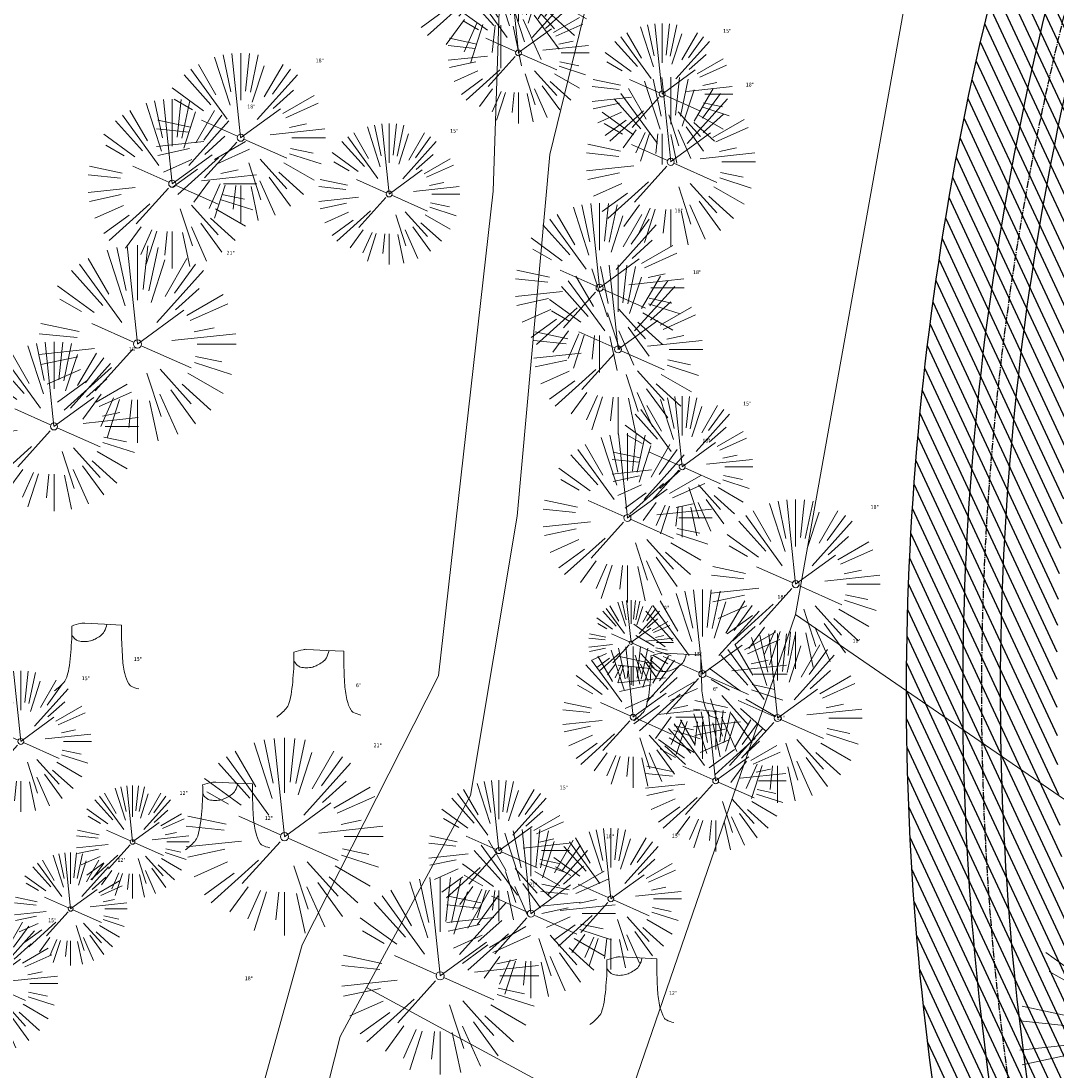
# Model space of a CAD drawing. Header units: feet. Extents: x 1133447 to 1140710, y 647622 to 649877.
# Tile 24 of 84: x 1134440 to 1134550, y 648744 to 648855. Entities that reach past the tile are written whole.
import ezdxf
from ezdxf.lldxf.tags import DXFTag

# ---------------------------------------------------------------- set-up
doc = ezdxf.new("R2010")
doc.units = ezdxf.units.FT
doc.header["$MEASUREMENT"] = 0
doc.linetypes.add('CENTER2', pattern=[1.125, 0.75, -0.125, 0.125, -0.125])
for name, color, linetype in [('C-PRKG-ASPH', 8, 'Continuous'), ('C-ROAD-ASPHALT', 1, 'Continuous'), ('C-ROAD-CNTR', 1, 'CENTER2'), ('C-UTIL-WATER-MEP', 7, 'WATER (.5x)'), ('G-XREF', 7, 'Continuous')]:
    doc.layers.add(name, color=color, linetype=linetype)
for name, color, linetype, lineweight in [('V-SITE-VEGE', 8, 'Continuous', 18), ('V-SITE-VEGE-TEXT', 8, 'Continuous', 18), ('V-UTIL-POWR-LINE-UNDR', 8, 'EXIST_PROP POWER UNDERGROUND LINE 1', 15), ('V-UTIL-WATR-LINE', 8, 'WATER', 15)]:
    doc.layers.add(name, color=color, linetype=linetype, lineweight=lineweight)
doc.styles.add('SEI-Dim & Leader', font='tahoma.ttf')
doc.styles.get("Standard").update_dxf_attribs({"font": 'arial.ttf'})
tags = doc.linetypes.add('EXIST_PROP POWER UNDERGROUND LINE 1', pattern='A,1.5,-0.2,["P-UG",Standard,S=0.08,R=0,X=-0.1,Y=-0.04],-0.3', length=2).pattern_tags.tags
tags[6] = DXFTag(74, 10)
tags = doc.linetypes.add('WATER', pattern='A,1.5,-0.2,["W",Standard,S=0.08,R=0,X=-0.1,Y=-0.04],-0.05', length=1.75).pattern_tags.tags
tags[6] = DXFTag(74, 10)
tags = doc.linetypes.add('WATER (.5x)', pattern='A,0.75,-0.2,["W",Standard,S=0.08,R=0,X=-0.1,Y=-0.04],-0.05', length=1).pattern_tags.tags
tags[6] = DXFTag(74, 10)

# ---------------------------------------------------------------- blocks, each defined once
blk = doc.blocks.new('V-SITE-VEGE-Stump')
for points in [[(-0.1229, -0.0143, 0.052613), (-0.0986, 0.0077, 0.106195), (-0.0905, 0.0219, 0.044862), (-0.0837, 0.0527, 0.020074), (-0.0776, 0.1229, 0.011675), (-0.0773, 0.1364, 0.007866), (-0.0776, 0.1565)], [(-0.0776, 0.1565, -0.027668), (-0.0534, 0.1634, -0.067978), (-0.0432, 0.1643), (0.0086, 0.1616), (0.054, 0.1591)], [(0.0151, 0.1613, -0.082864), (0.0081, 0.142, -0.111324), (-0.0021, 0.1306, -0.039313), (-0.0159, 0.1223, -0.049197), (-0.028, 0.1177, -0.066002), (-0.0447, 0.1155, -0.070187), (-0.0604, 0.1177, -0.114859), (-0.0685, 0.1223, -0.075938), (-0.0773, 0.1332)], [(0.054, 0.1591, 0.004334), (0.0538, 0.1369, 0.008344), (0.054, 0.1254), (0.0561, 0.0762, 0.046252), (0.0624, 0.0317, 0.069625), (0.0733, 0.0038, 0.149725), (0.0794, -0.002, 0.058523), (0.0992, -0.0091)]]:
    blk.add_lwpolyline(points, format="xyb")
blk = doc.blocks.new('V-SITE-VEGE-Coniferious Tree 2')
at = {"color": 0, "linetype": 'ByBlock'}
for p, q in [((-0.0575, 0.2704), (-0.104, 0.4891)), ((-0.0003, 0.0026), (-0.0523, 0.4973)), ((0, 0.2219), (0, 0.5)), ((0.0289, 0.2753), (0.0522, 0.4973)), ((0.0572, 0.2693), (0.1039, 0.4891)), ((-0.0626, 0.1926), (-0.1545, 0.4755)), ((-0.146, 0.2528), (-0.25, 0.433)), ((0.0685, 0.211), (0.1382, 0.4256)), ((0.1391, 0.2411), (0.25, 0.433)), ((-0.0791, 0.1089), (-0.2939, 0.4045)), ((0.1869, 0.2573), (0.2939, 0.4045)), ((-0.1757, 0.1951), (-0.3346, 0.3716)), ((0.0978, 0.1086), (0.3345, 0.3716)), ((-0.2201, 0.1599), (-0.4046, 0.2939)), ((0.192, 0.1729), (0.3116, 0.2806)), ((-0.2844, 0.1642), (-0.3931, 0.227)), ((0.2488, 0.1436), (0.433, 0.25)), ((0.2659, 0.1184), (0.4568, 0.2034)), ((-0.0009, -0.0007), (0.235, 0.1707)), ((-0.2961, 0.0629), (-0.4891, 0.1039)), ((-0.0199, 0.0089), (-0.2319, 0.1032)), ((0.2873, 0.0611), (0.3885, 0.0826)), ((-0.306, 0.0322), (-0.4973, 0.0523)), ((0.1731, 0.0182), (0.4972, 0.0523)), ((0.3025, 0), (0.5, 0)), ((-0.2183, -0.0229), (-0.4973, -0.0523)), ((-0.023, -0.0255), (-0.2138, -0.2374)), ((0.0185, -0.0083), (0.272, -0.1211)), ((-0.3022, -0.0642), (-0.4891, -0.1039)), ((0.2936, -0.0624), (0.4274, -0.0908)), ((0.2891, -0.094), (0.4755, -0.1545)), ((-0.2881, -0.1283), (-0.4568, -0.2034)), ((-0.132, -0.1189), (-0.3716, -0.3346)), ((0.0478, -0.1473), (0.1192, -0.3671)), ((0.1144, -0.1271), (0.2718, -0.3019)), ((0.2555, -0.1475), (0.433, -0.25)), ((-0.2545, -0.1849), (-0.4046, -0.2939)), ((0.2254, -0.2029), (0.3716, -0.3346)), ((-0.1843, -0.2536), (-0.2767, -0.3808)), ((0.1131, -0.2541), (0.2033, -0.4568)), ((0.1689, -0.2325), (0.2939, -0.4045)), ((-0.1214, -0.2725), (-0.1856, -0.4168)), ((-0.091, -0.2799), (-0.1545, -0.4755)), ((-0.0297, -0.2818), (-0.0443, -0.4216)), ((0, -0.2818), (0, -0.5)), ((0.061, -0.2873), (0.1039, -0.4891))]:
    blk.add_line(p, q, dxfattribs=at)
blk.add_circle((0, 0), 0.0208)
blk = doc.blocks.new('C_XBASE-PACTOLA_02403811')
at = {"layer": 'V-UTIL-POWR-LINE-UNDR', "flags": 128}
for points in [[(1134480.13, 648231.49), (1134495, 648496.17), (1134496.35, 648566.44), (1134464.63, 648641.53), (1134459.68, 648691.6), (1134473.79, 648747.28), (1134487.67, 648772.88), (1134492.62, 648802.57), (1134496.09, 648841.02), (1134500.8, 648860.32), (1134494.59, 648928.38), (1134495.61, 649027.12), (1134495.96, 649106.74), (1134599.22, 649131.5), (1134637.55, 649168.54), (1134656.34, 649214.88), (1134694.64, 649279.09), (1134746.48, 649319.73), (1134803.11, 649342.85), (1134848.62, 649349.48), (1134877.8, 649337.9), (1134908.97, 649315.13), (1134965.72, 649315.53), (1135021.66, 649297.83), (1135074.57, 649267.3), (1135109.81, 649210.95), (1135119.86, 649164.36), (1135144.6, 649102.15)], [(1134473.06, 648231.49), (1134478.46, 648413.9), (1134486.34, 648507.97), (1134488, 648563.71), (1134458.97, 648637.48), (1134452.33, 648694.36), (1134469.76, 648757.01), (1134484.27, 648785.6), (1134490.08, 648837.1), (1134491.32, 648874.4), (1134488.84, 648928), (1134492.85, 649108.17)], [(1134503.15, 648738.08), (1134476.61, 648752.47)]]:
    blk.add_lwpolyline(points, dxfattribs=at)
at = {"layer": 'V-UTIL-WATR-LINE', "flags": 128}
for points in [[(1134591.1, 648882.28), (1134535.17, 648864.35), (1134533.85, 648857.05), (1134522.21, 648792.11), (1134626.05, 648720.74), (1134717.16, 648725.14), (1134753.65, 648734.57), (1134963.23, 648772.06), (1135008.67, 648766.44)], [(1134533.42, 648547.6), (1134534.84, 648556.08), (1134510.79, 648635.47), (1134497.97, 648721.63), (1134522.21, 648792.11)]]:
    blk.add_lwpolyline(points, dxfattribs=at)
at = {"layer": 'V-SITE-VEGE'}
for name, p, xscale, yscale, zscale in [('V-SITE-VEGE-Coniferious Tree 2', (1134490.9, 648860.69), 20.99974632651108, 20.99974632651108, 20.99974632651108), ('V-SITE-VEGE-Coniferious Tree 2', (1134492.76, 648851.81), 14.99981880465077, 14.99981880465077, 14.99981880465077), ('V-SITE-VEGE-Coniferious Tree 2', (1134508.04, 648847.44), 14.99981880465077, 14.99981880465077, 14.99981880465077), ('V-SITE-VEGE-Coniferious Tree 2', (1134463.23, 648842.79), 17.99978256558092, 17.99978256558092, 17.99978256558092), ('V-SITE-VEGE-Coniferious Tree 2', (1134508.95, 648840.23), 17.99978256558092, 17.99978256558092, 17.99978256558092), ('V-SITE-VEGE-Coniferious Tree 2', (1134455.95, 648837.9), 17.99978256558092, 17.99978256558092, 17.99978256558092), ('V-SITE-VEGE-Coniferious Tree 2', (1134479.01, 648836.81), 14.99981880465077, 14.99981880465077, 14.99981880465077), ('V-SITE-VEGE-Coniferious Tree 2', (1134501.38, 648826.85), 17.99978256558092, 17.99978256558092, 17.99978256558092), ('V-SITE-VEGE-Coniferious Tree 2', (1134452.26, 648820.87), 20.99974632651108, 20.99974632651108, 20.99974632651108), ('V-SITE-VEGE-Coniferious Tree 2', (1134503.35, 648820.3), 17.99978256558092, 17.99978256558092, 17.99978256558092), ('V-SITE-VEGE-Coniferious Tree 2', (1134443.38, 648812.11), 17.99978256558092, 17.99978256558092, 17.99978256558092), ('V-SITE-VEGE-Coniferious Tree 2', (1134510.17, 648807.83), 14.99981880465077, 14.99981880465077, 14.99981880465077), ('V-SITE-VEGE-Coniferious Tree 2', (1134504.35, 648802.39), 17.99978256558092, 17.99978256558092, 17.99978256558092), ('V-SITE-VEGE-Coniferious Tree 2', (1134522.23, 648795.35), 17.99978256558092, 17.99978256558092, 17.99978256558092), ('V-SITE-VEGE-Coniferious Tree 2', (1134512.32, 648785.8), 17.99978256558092, 17.99978256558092, 17.99978256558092), ('V-SITE-VEGE-Coniferious Tree 2', (1134504.73, 648789.14), 8.999891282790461, 8.999891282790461, 8.999891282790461), ('V-SITE-VEGE-Stump', (1134448.39, 648784.59), 40.31522404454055, 40.31522404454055, 40.31522404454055), ('V-SITE-VEGE-Coniferious Tree 2', (1134520.31, 648781.12), 17.99978256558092, 17.99978256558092, 17.99978256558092), ('V-SITE-VEGE-Coniferious Tree 2', (1134504.95, 648781.22), 14.99981880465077, 14.99981880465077, 14.99981880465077), ('V-SITE-VEGE-Stump', (1134472.01, 648781.8), 40.31522404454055, 40.31522404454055, 40.31522404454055), ('V-SITE-VEGE-Stump', (1134509.98, 648781.41), 40.31522404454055, 40.31522404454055, 40.31522404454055), ('V-SITE-VEGE-Coniferious Tree 2', (1134439.85, 648778.64), 14.99981880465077, 14.99981880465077, 14.99981880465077), ('V-SITE-VEGE-Coniferious Tree 2', (1134513.73, 648774.45), 14.99981880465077, 14.99981880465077, 14.99981880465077), ('V-SITE-VEGE-Coniferious Tree 2', (1134467.89, 648768.52), 20.99974632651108, 20.99974632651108, 20.99974632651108), ('V-SITE-VEGE-Stump', (1134462.31, 648767.7), 40.31522404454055, 40.31522404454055, 40.31522404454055), ('V-SITE-VEGE-Coniferious Tree 2', (1134490.68, 648767.03), 14.99981880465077, 14.99981880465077, 14.99981880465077), ('V-SITE-VEGE-Coniferious Tree 2', (1134494.08, 648760.34), 17.99978256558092, 17.99978256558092, 17.99978256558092), ('V-SITE-VEGE-Coniferious Tree 2', (1134502.59, 648761.91), 14.99981880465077, 14.99981880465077, 14.99981880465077), ('V-SITE-VEGE-Coniferious Tree 2', (1134484.44, 648753.73), 20.99974632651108, 20.99974632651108, 20.99974632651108), ('V-SITE-VEGE-Coniferious Tree 2', (1134560.97, 648747.39), 29.99963760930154, 29.99963760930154, 29.99963760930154), ('V-SITE-VEGE-Coniferious Tree 2', (1134436.28, 648752.92), 14.99981880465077, 14.99981880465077, 14.99981880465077), ('V-SITE-VEGE-Stump', (1134505.29, 648749.12), 40.31522404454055, 40.31522404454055, 40.31522404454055)]:
    blk.add_blockref(name, p, dxfattribs=dict(at, xscale=xscale, yscale=yscale, zscale=zscale))
at = {"layer": 'V-SITE-VEGE', "xscale": 11.99985504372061, "yscale": 11.99985504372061, "zscale": 11.99985504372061, "rotation": 8.537736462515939e-07}
for p in [(1134451.74, 648767.96), (1134445.15, 648760.84)]:
    blk.add_blockref('V-SITE-VEGE-Coniferious Tree 2', p, dxfattribs=at)
at = {"layer": 'V-SITE-VEGE-TEXT', "char_height": 0.4, "attachment_point": 7, "style": 'SEI-Dim & Leader'}
for s, insert in [('15"', (1134514.52, 648853.94)), ('18"', (1134471.2, 648850.79)), ('18"', (1134516.93, 648848.23)), ('18"', (1134463.93, 648845.9)), ('15"', (1134485.49, 648843.31)), ('18"', (1134509.36, 648834.85)), ('21"', (1134461.73, 648830.37)), ('18"', (1134511.33, 648828.3)), ('18"', (1134451.35, 648820.11)), ('15"', (1134516.65, 648814.33)), ('18"', (1134512.32, 648810.39)), ('18"', (1134530.2, 648803.35)), ('18"', (1134520.3, 648793.8)), ('9"', (1134508.22, 648792.64)), ('18"', (1134528.28, 648789.12)), ('15"', (1134451.86, 648787.19)), ('15"', (1134511.43, 648787.72)), ('15"', (1134446.33, 648785.14)), ('6"', (1134475.49, 648784.4)), ('6"', (1134513.45, 648784.01)), ('15"', (1134520.21, 648780.95)), ('21"', (1134477.36, 648778.02)), ('12"', (1134456.73, 648772.96)), ('15"', (1134497.16, 648773.53)), ('12"', (1134465.79, 648770.3)), ('18"', (1134502.06, 648768.34)), ('15"', (1134509.07, 648768.41)), ('12"', (1134450.13, 648765.84)), ('21"', (1134493.91, 648763.23)), ('15"', (1134442.76, 648759.42)), ('18"', (1134463.66, 648753.25)), ('12"', (1134508.77, 648751.72))]:
    blk.add_mtext(s, dxfattribs=dict(at, insert=insert))
blk = doc.blocks.new('C_PBASE-PACTOLA_02403811')
at = {"layer": 'C-ROAD-ASPHALT'}
blk.add_lwpolyline([(1134641.75, 648097.24, -0.047459), (1134675.31, 648187.21, 0.35336), (1134666.8, 648223.94, -0.106181), (1134644.2, 648251.03), (1134637.91, 648263.01), (1134624.34, 648241.53), (1134586.21, 648314.11), (1134596.83, 648319.69, 0.414214), (1134601.03, 648333.19), (1134601.03, 648333.19, -0.272199), (1134605.1, 648418.24), (1134606.84, 648420.9, -0.102173), (1134622.24, 648436.38, 0.468797), (1134623.09, 648444.02, -0.039414), (1134613.59, 648455.57), (1134609.94, 648460.8, -0.104209), (1134568.35, 648558.72), (1134550.7, 648648.51, -0.01381), (1134546.06, 648676.18), (1134536.98, 648741.16, -0.094333), (1134542.66, 648856.22), (1134551.22, 648891.6, -0.010799), (1134557.39, 648914.9)], format="xyb", dxfattribs=at)
at = {"layer": 'C-ROAD-CNTR', "flags": 128}
blk.add_lwpolyline([(1134682.82, 648422.25), (1134669.22, 648425.85, -0.177469), (1134620.15, 648460.15), (1134616.5, 648465.38, -0.104209), (1134576.2, 648560.26), (1134558.55, 648650.05, -0.01381), (1134553.98, 648677.28), (1134544.9, 648742.27, -0.094333), (1134550.43, 648854.34), (1134559, 648889.72, -0.142864), (1134712.37, 649156.83), (1134786.2, 649227.81, -0.041643), (1134812.01, 649248.79), (1134833.03, 649263.15, -0.265468), (1134926.96, 649270.71), (1134949.26, 649260.25, -0.036701), (1135013.16, 649224.33), (1135075.32, 649183.13, -0.302523), (1135105.39, 649111.58), (1135099.69, 649081.89, -0.049273), (1135094.1, 649063.04), (1135036.84, 648922.4, -0.009219), (1135029.58, 648905.45), (1134962.36, 648756.34, -0.019155), (1134945.3, 648722.05), (1134909.79, 648657.07, -0.111237), (1134866.24, 648607.57), (1134762.18, 648532.09, 0.322945), (1134716.4, 648393.22), (1134719.72, 648382.71, -0.171424), (1134715.29, 648249.56), (1134707.16, 648228.78, -0.022723), (1134688.71, 648187.28, 0.05045), (1134653.34, 648094.13)], format="xyb", dxfattribs=at)
at = {"layer": 'C-UTIL-WATER-MEP', "flags": 128}
for points in [[(1134713.29, 648416.24), (1134669.73, 648427.78, -0.177469), (1134621.79, 648461.3), (1134618.14, 648466.52, -0.104209), (1134578.16, 648560.65), (1134560.52, 648650.44, -0.01381), (1134555.96, 648677.56), (1134546.88, 648742.55, -0.094333), (1134552.38, 648853.87), (1134560.94, 648889.25, -0.142864), (1134713.76, 649155.39), (1134787.59, 649226.37, -0.041643), (1134813.13, 649247.14), (1134834.16, 649261.5, -0.265468), (1134926.11, 649268.9), (1134948.41, 649258.44, -0.036701), (1135012.06, 649222.67), (1135074.22, 649181.46, -0.302523), (1135103.43, 649111.96), (1135097.72, 649082.26, -0.049273), (1135092.25, 649063.79), (1135034.99, 648923.15, -0.009219), (1135027.76, 648906.27), (1134960.54, 648757.16, -0.019155), (1134943.55, 648723.01), (1134908.04, 648658.03, -0.111237), (1134865.06, 648609.19), (1134761.01, 648533.71, 0.157468), (1134714.97, 648470.68, 0.157468)], [(1134709.85, 648413.02), (1134668.71, 648423.91, -0.177469), (1134618.51, 648459.01), (1134614.86, 648464.23, -0.104209), (1134574.23, 648559.88), (1134556.59, 648649.67, -0.01381), (1134552, 648677.01), (1134542.92, 648741.99, -0.094333), (1134548.49, 648854.81), (1134557.05, 648890.19, -0.088923), (1134635.56, 649068.47, -0.076785)]]:
    blk.add_lwpolyline(points, format="xyb", dxfattribs=at)
blk = doc.blocks.new('C_PHTCH-PACTOLA_02403811')
at = {"layer": 'C-PRKG-ASPH'}
h = blk.add_hatch(dxfattribs=at)
h.set_pattern_fill('ANSI31', color=256, scale=10, angle=70)
edge = h.paths.add_edge_path(flags=16)
edge.add_arc((1135093.57, 648760.36), 542, 143.5704, 153.2664, ccw=False)
edge.add_arc((1135093.57, 648760.36), 542, 133.8743, 143.5704, ccw=False)
edge.add_line((1134717.92, 649151.06), (1134791.74, 649222.04))
edge.add_arc((1134924.81, 649083.64), 192, 124.3358, 133.8743, ccw=False)
edge.add_line((1134816.52, 649242.18), (1134837.54, 649256.54))
edge.add_arc((1134886.61, 649184.7), 87, 64.8666, 124.3358, ccw=False)
edge.add_line((1134923.57, 649263.47), (1134945.86, 649253.01))
edge.add_arc((1134736.9, 648807.59), 492, 56.4591, 64.8666, ccw=False)
edge.add_line((1135008.74, 649217.67), (1135070.9, 649176.46))
edge.add_arc((1135036.64, 649124.78), 62, -10.868, 56.4591, ccw=False)
edge.add_line((1135097.53, 649113.09), (1135091.83, 649083.4))
edge.add_arc((1135001.48, 649100.74), 92, 337.8486, 349.132, ccw=False)
edge.add_line((1135086.69, 649066.05), (1135029.44, 648925.41))
edge.add_arc((1134573.75, 649110.92), 492, 335.736, 337.8486, ccw=False)
edge.add_line((1135022.29, 648908.74), (1134970.11, 648792.98))
edge.add_line((1134970.11, 648792.98), (1134955.07, 648759.62))
edge.add_arc((1134506.53, 648961.81), 492, 331.3466, 335.736, ccw=False)
edge.add_line((1134938.28, 648725.89), (1134902.77, 648660.9))
edge.add_arc((1134778.16, 648728.99), 142, 305.9573, 331.3466, ccw=False)
edge.add_line((1134861.54, 648614.05), (1134757.48, 648538.57))
edge.add_arc((1134835.58, 648430.91), 133, 125.9573, 166.4172)
edge.add_arc((1134672.28, 648470.36), 35, 244.1086, 346.4172, ccw=False)
edge.add_arc((1134691.46, 648509.91), 78.96, 214.9055, 244.1168, ccw=False)
edge.add_line((1134626.71, 648464.73), (1134623.06, 648469.96))
edge.add_arc((1134821.51, 648608.47), 242, 191.1168, 214.9138, ccw=False)
edge.add_line((1134584.05, 648561.81), (1134566.4, 648651.59))
edge.add_arc((1135049.17, 648746.46), 492, 187.9519, 191.1168, ccw=False)
edge.add_line((1134561.9, 648678.39), (1134552.83, 648743.38))
edge.add_arc((1134842.02, 648783.77), 292, 166.3961, 187.9519, ccw=False)
edge.add_line((1134558.21, 648852.45), (1134566.77, 648887.84))
edge.add_arc((1135093.57, 648760.36), 542, 158.0478, 166.3961, ccw=False)
edge.add_arc((1135093.57, 648760.36), 542, 153.2664, 158.0478, ccw=False)
edge = h.paths.add_edge_path()
edge.add_line((1134664.93, 648091.02), (1134641.75, 648097.24))
edge.add_arc((1135131.44, 647965.88), 507, 154.1155, 164.9841, ccw=False)
edge.add_arc((1135131.44, 647965.88), 507, 153.4315, 154.1155, ccw=False)
edge.add_arc((1134241.51, 648410.91), 488, 333.4315, 338.6384)
edge.add_line((1134695.99, 648233.15), (1134704.11, 648253.93))
edge.add_arc((1134529.03, 648322.41), 188, 338.6384, 377.1955)
edge.add_arc((1134651.31, 648360.25), 60, 17.1955, 74.9727)
edge.add_line((1134666.86, 648418.2), (1134661.5, 648419.81))
edge.add_arc((1134691.49, 648509.95), 95, 223.9419, 251.5981, ccw=False)
edge.add_arc((1134691.54, 648509.98), 95.06, 214.9166, 223.9393, ccw=False)
edge.add_line((1134613.59, 648455.57), (1134609.94, 648460.8))
edge.add_arc((1134821.51, 648608.47), 258, 191.1168, 214.9138, ccw=False)
edge.add_line((1134568.35, 648558.72), (1134550.7, 648648.51))
edge.add_arc((1135049.17, 648746.46), 508, 187.9519, 191.1168, ccw=False)
edge.add_line((1134546.06, 648676.18), (1134536.98, 648741.16))
edge.add_arc((1134842.02, 648783.77), 308, 166.3961, 187.9519, ccw=False)
edge.add_line((1134542.66, 648856.22), (1134551.22, 648891.6))
edge.add_arc((1135093.57, 648760.36), 558, 163.9213, 166.3961, ccw=False)
edge.add_arc((1134538.18, 648920.44), 20, 343.9213, 402.7699)
edge.add_line((1134552.86, 648934.02), (1134533.45, 648955.01))
edge.add_arc((1135093.57, 648760.36), 592.98, 146.01874, 160.8371, ccw=False)
edge.add_line((1134601.86, 649091.79), (1134616.58, 649064.03))
edge.add_arc((1134621, 649066.38), 5, 207.9516, 327.0741)
edge.add_arc((1135093.57, 648760.36), 558, 133.8743, 147.0741, ccw=False)
edge.add_line((1134706.83, 649162.6), (1134780.65, 649233.58))
edge.add_arc((1134924.81, 649083.64), 208, 124.3358, 133.8743, ccw=False)
edge.add_line((1134807.49, 649255.39), (1134828.52, 649269.75))
edge.add_arc((1134886.61, 649184.7), 103, 64.8666, 124.3358, ccw=False)
edge.add_line((1134930.36, 649277.95), (1134952.66, 649267.49))
edge.add_arc((1134736.9, 648807.59), 508, 56.4591, 64.8666, ccw=False)
edge.add_line((1135017.58, 649231), (1135079.74, 649189.8))
edge.add_arc((1135036.64, 649124.78), 78, -10.868, 56.4591, ccw=False)
edge.add_line((1135113.25, 649110.08), (1135107.54, 649080.38))
edge.add_arc((1135001.48, 649100.74), 108, 337.8486, 349.132, ccw=False)
edge.add_line((1135101.51, 649060.02), (1135044.25, 648919.38))
edge.add_arc((1134573.75, 649110.92), 508, 335.736, 337.8486, ccw=False)
edge.add_line((1135036.87, 648902.16), (1134969.66, 648753.05))
edge.add_arc((1134506.53, 648961.81), 508, 331.3466, 335.736, ccw=False)
edge.add_line((1134952.32, 648718.22), (1134916.81, 648653.23))
edge.add_arc((1134778.16, 648728.99), 158, 305.9573, 331.3466, ccw=False)
edge.add_line((1134870.94, 648601.1), (1134766.88, 648525.62))
edge.add_arc((1134835.58, 648430.91), 117, 125.9573, 162.2649)
edge.add_arc((1134752.71, 648457.41), 30, 162.2649, 196.8024)
edge.add_arc((1134835.58, 648430.91), 113, 170.9217, 197.5477)
edge.add_line((1134727.84, 648396.84), (1134731.16, 648386.32))
edge.add_arc((1134529.03, 648322.41), 212, 11.3401, 17.5477, ccw=False)
edge.add_arc((1134529.06, 648322.4), 211.97, -20.6491, 11.3422, ccw=False)
edge.add_arc((1134759.87, 648235.31), 34.72, 159.1872, 239.4136)
edge.add_line((1134742.2, 648205.42), (1134709.51, 648185.7))
edge.add_line((1134709.51, 648185.7), (1134699, 648181.01))
edge.add_arc((1135131.44, 647965.88), 483, 153.5512, 164.9841)

msp = doc.modelspace()

# ---------------------------------------------------------------- block references
at = {"layer": 'G-XREF'}
msp.add_blockref('C_XBASE-PACTOLA_02403811', (0, 0), dxfattribs=at)

# ---------------------------------------------------------------- next in the draw order: block references
for name in ['C_PBASE-PACTOLA_02403811', 'C_PHTCH-PACTOLA_02403811']:
    msp.add_blockref(name, (0, 0), dxfattribs=at)

doc.saveas('drawing.dxf')
